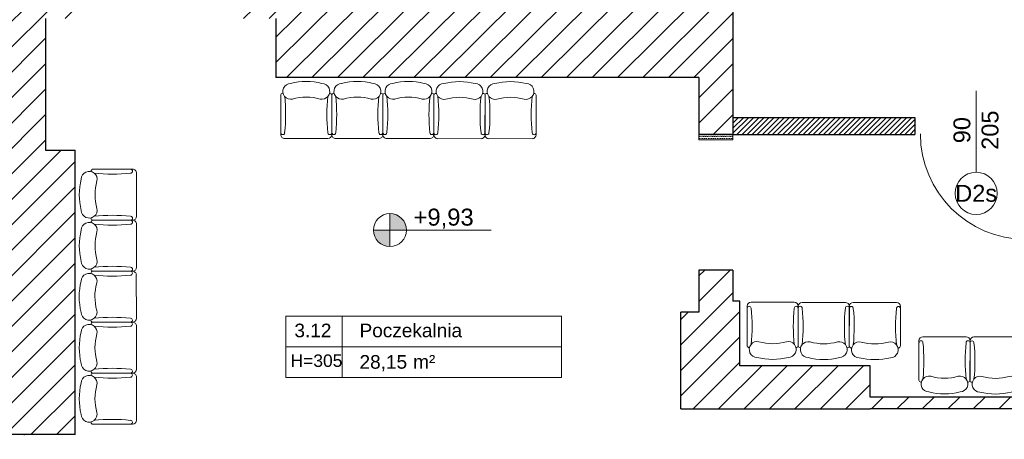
# Model space of a CAD drawing. Header units: millimetres. Extents: x 26866 to 1024070, y -428191 to 408885.
# Tile 33 of 248: x 190201 to 198882, y 253826 to 257530. Entities that reach past the tile are written whole.
import ezdxf

# ---------------------------------------------------------------- set-up
doc = ezdxf.new("R2010")
doc.units = ezdxf.units.MM
doc.header["$LTSCALE"] = 2
doc.linetypes.add('HIDDENX2', pattern=[19.05, 12.7, -6.35])
for name, color, linetype, lineweight in [('0_OPIS', 7, 'Continuous', 13), ('3DPLAN_A_DRZWI', 173, 'Continuous', 5), ('3DPLAN_A_TABELKA POMIESZCZEŃ', 7, 'Continuous', 0), ('3DPLAN_A_WYSOKOŚCI ZMIANA', 144, 'HIDDENX2', 5), ('A_STOL_OPIS', 55, 'Continuous', 5), ('A_WYBURZENIA', 6, 'Continuous', 0), ('A_WYM_KOT', 161, 'Continuous', 0), ('A_ZESTAWIENIE STOLARKI', 3, 'Continuous', 15), ('AW_WYM_WEW', 9, 'Continuous', 0)]:
    doc.layers.add(name, color=color, linetype=linetype, lineweight=lineweight)
for name, color, linetype in [('3DPLAN_A_KRESKOWANIE 1', 253, 'Continuous'), ('3DPLAN_A_OPIS', 8, 'Continuous'), ('3DPLAN_A_POMIESZCZENIE NUMER', 100, 'Continuous'), ('3DPLAN_K_NOŚNA', 7, 'Continuous'), ('A_POMIESZCZENIE OPIS', 100, 'Continuous')]:
    doc.layers.add(name, color=color, linetype=linetype)
doc.styles.add('ARIAL', font='arial.ttf')
doc.styles.add('TABEL1', font='txt')
pattern_1 = [(45, (29206.918, -39107.05), (-11.22532, 11.22532), [])]

# ---------------------------------------------------------------- blocks, each defined once
blk = doc.blocks.new('sillon 1')
for p, q in [((-0.331, -0.689), (-0.33, -0.178)), ((-0.305, -0.152), (-0.305, -0.152)), ((0.305, -0.152), (0.305, -0.152)), ((0.33, -0.178), (0.33, -0.689)), ((0.279, -0.739), (-0.28, -0.74))]:
    blk.add_line(p, q)
for centre, radius, start, end in [((0, -0.825), 0.825, 75.7655, 104.2656), ((-0.2, -0.128), 0.103, 91.5852, 282.6959), ((0.2, -0.128), 0.103, 257.3352, 88.4459), ((-0.305, -0.178), 0.0254, 90.0156, 180.0156), ((-2.455, -0.425), 2.188, 353.7526, 6.1565), ((0, -0.838), 0.635, 73.7554, 106.2758), ((2.454, -0.429), 2.188, 173.7526, 186.1565), ((0.305, -0.178), 0.0254, 0.0156, 90.0156), ((-0.305, -0.663), 0.0254, 180.0156, 0.0156), ((-0.28, -0.689), 0.0508, 180.0156, 270.0156), ((0.304, -0.663), 0.0254, 180.0156, 0.0156), ((0.279, -0.689), 0.0508, 270.0156, 0.0156)]:
    blk.add_arc(centre, radius, start, end)
blk = doc.blocks.new('tabelka dla tp')
at = {"layer": '3DPLAN_A_TABELKA POMIESZCZEŃ'}
for p, q in [((49.7, 54), (49.7, 0)), ((0, 27), (243.13, 27))]:
    blk.add_line(p, q, dxfattribs=at)
blk.add_lwpolyline([(0, 54), (243.13, 54), (243.13, 0), (0, 0)], close=True, dxfattribs=at)
at = {"layer": '3DPLAN_A_POMIESZCZENIE NUMER', "color": 7, "style": 'ARIAL'}
blk.add_attdef('NUMER', (2.23, 35.39), '', height=12, dxfattribs=at)
at = {"layer": 'A_POMIESZCZENIE OPIS', "insert": (112.2, 19.75), "char_height": 12, "width": 36.4122, "attachment_point": 1, "style": 'ARIAL'}
blk.add_mtext('{\\C7;m²}', dxfattribs=at)
at = {"layer": 'A_POMIESZCZENIE OPIS', "color": 7, "style": 'ARIAL'}
for tag, p in [('NAZWA', (51.73, 35.39)), ('POWIERZCHNIA', (51.06, 7.24))]:
    blk.add_attdef(tag, p, '', height=12, dxfattribs=at)
blk = doc.blocks.new('III pietrooosoo')
at = {"layer": '3DPLAN_A_KRESKOWANIE 1'}
h = blk.add_hatch(dxfattribs=at)
h.set_pattern_fill('ANSI31', color=256, scale=5, style=0)
h.set_pattern_definition(pattern_1)
h.paths.add_polyline_path([(26781.49, -39163.58), (26781.49, -38938.58), (26746.49, -38938.58), (26746.49, -39163.58)])
h.paths.add_polyline_path([(26746.49, -39423.63), (26776.05, -39423.63), (26776.05, -39388.27), (26746.49, -39388.27)])
h.paths.add_polyline_path([(26746.49, -38938.58), (26781.49, -38938.58), (26781.49, -39163.58), (26746.49, -39163.58)])
h.paths.add_polyline_path([(27368.97, -39343.08), (27368.97, -39410.08), (27375.97, -39410.08), (27375.97, -39403.08), (27410.97, -39403.08), (27410.97, -39383.75), (27409.39, -39383.75), (27410, -39383.99, -0.310329), (27410.42, -39384.6), (27410.42, -39387.03, -0.216272), (27410.19, -39387.52), (27409.53, -39388.03, -0.076898), (27409.35, -39388.12, 0.840818), (27409.47, -39388.8), (27410.15, -39388.8), (27410.15, -39388.95), (27409.47, -39388.95, -0.840818), (27409.3, -39387.98, 0.076898), (27409.44, -39387.91), (27410.1, -39387.4, 0.216272), (27410.27, -39387.03), (27410.27, -39384.6, 0.310329), (27409.95, -39384.13), (27408.97, -39383.75), (27408.97, -39315.95), (27410.97, -39315.95), (27410.97, -39109.08), (27396.97, -39109.08), (27396.97, -39304.08), (27326.97, -39304.08), (27326.97, -39321.08), (26829.97, -39321.08), (26829.97, -39251.08), (26809.49, -39251.08), (26809.49, -39321.08), (26781.49, -39321.08), (26781.49, -39387.08), (26810.97, -39387.08), (26810.97, -39343.08)])
h.paths.add_polyline_path([(28444.97, -38740.08), (28444.97, -38698.58), (28212, -38698.58), (28212, -38637.58), (28198.97, -38637.58), (28198.97, -38740.08)])
h.paths.add_polyline_path([(28624.46, -38658.58), (28601.97, -38658.58), (28601.97, -38698.58), (28559.97, -38698.58), (28559.97, -38740.08), (28624.46, -38740.08)])
h.paths.add_polyline_path([(28627.97, -38870.19), (28674.81, -38870.19), (28674.81, -38878.08), (28689.97, -38878.08), (28689.97, -38734.08), (28772.97, -38734.08), (28772.97, -38698.58), (28726.97, -38698.58), (28726.97, -38658.58), (28624.46, -38658.58), (28624.46, -38740.08), (28627.97, -38740.08)])
h.paths.add_polyline_path([(28674.81, -38878.08), (28674.81, -38870.19), (28627.97, -38870.19), (28627.97, -38897.19), (28648.97, -38897.19), (28648.97, -38878.08)])
h.paths.add_polyline_path([(28627.97, -38897.19), (28627.97, -38924.19), (28648.97, -38924.19), (28648.97, -38897.19)])
h.paths.add_polyline_path([(28648.97, -38924.19), (28627.97, -38924.19), (28627.97, -39029.08), (28204.97, -39029.08), (28204.97, -39046.08), (28245.97, -39046.08), (28245.97, -39098.08), (28618.97, -39098.08), (28618.97, -39148.34), (28648.97, -39148.34)])
h.paths.add_polyline_path([(28769.97, -39380.08), (28769.97, -39352.58), (28654.97, -39352.58), (28654.97, -39295.58), (28648.97, -39295.58), (28648.97, -39268.08), (28618.97, -39268.08), (28618.97, -39305.08), (28602.97, -39305.08), (28602.97, -39390.58), (28908.97, -39390.58), (28908.97, -39380.08)])
h.paths.add_polyline_path([(29254.97, -39636.08), (29254.97, -39479.08), (29253.97, -39456.08), (29253.97, -39299.08), (29205.97, -39299.08), (29205.97, -39365.08), (29137.97, -39365.08), (29137.97, -39390.58), (29242.97, -39390.58), (29242.97, -39525.58), (29129.97, -39525.58), (29129.97, -39588.58), (28896.97, -39588.58), (28896.97, -39613.08), (29204.97, -39613.08), (29204.97, -39636.08)])
h.paths.add_polyline_path([(28675.97, -39613.08), (28675.97, -39693.93), (28641.97, -39693.93), (28641.97, -39636.08), (28614.97, -39636.08), (28614.97, -39598.08), (28602.97, -39598.08), (28602.97, -39526.58), (28766.97, -39526.58), (28766.97, -39613.08)])
h.paths.add_polyline_path([(28575.62, -39665.5), (28722.88, -39665.5), (28722.88, -39699.91), (28575.62, -39699.91)], flags=9)
h.paths.add_polyline_path([(28641.97, -39693.93), (28641.97, -39906.08), (28675.97, -39906.08), (28675.97, -39693.93)])
h.paths.add_polyline_path([(29060.97, -38734.08), (29060.97, -38698.58), (28887.97, -38698.58), (28887.97, -38734.08)])
h.paths.add_polyline_path([(29348.97, -38734.08), (29348.97, -38698.58), (29324.97, -38698.58), (29324.97, -38658.58), (29199.97, -38658.58), (29199.97, -38698.58), (29175.97, -38698.58), (29175.97, -38734.08)])
h.paths.add_polyline_path([(29636.97, -38698.58), (29463.97, -38698.58), (29463.97, -38734.08), (29636.97, -38734.08)])
h.paths.add_polyline_path([(29924.97, -38734.08), (29924.97, -38698.58), (29901.97, -38698.58), (29901.97, -38658.58), (29776.97, -38658.58), (29776.97, -38698.58), (29751.97, -38698.58), (29751.97, -38734.08)])
h.paths.add_polyline_path([(30039.97, -38734.08), (30234.97, -38734.08), (30234.97, -38698.58), (30039.97, -38698.58)])
h.paths.add_polyline_path([(30524.97, -38734.08), (30524.97, -38698.58), (30502.97, -38698.58), (30502.97, -38658.58), (30377.97, -38658.58), (30377.97, -38698.58), (30349.97, -38698.58), (30349.97, -38734.08)])
h.paths.add_polyline_path([(30834.97, -38734.08), (30834.97, -38698.58), (30641.97, -38698.58), (30641.97, -38734.08)])
h.paths.add_polyline_path([(31048.97, -38768.58), (31550.97, -38768.58), (31550.97, -38841.08), (31594.97, -38841.08), (31594.97, -38734.08), (31625.97, -38734.08), (31625.97, -38698.58), (31098.97, -38698.58), (31098.97, -38658.58), (30973.97, -38658.58), (30973.97, -38698.58), (30948.97, -38698.58), (30948.97, -38734.08), (31048.97, -38734.08)])
h.paths.add_polyline_path([(31550.97, -39073.08), (31594.97, -39073.08), (31594.97, -39018.08), (31550.97, -39018.08)])
h.paths.add_polyline_path([(31550.97, -39378.08), (31594.97, -39378.08), (31594.97, -39250.08), (31550.97, -39250.08)])
h.paths.add_polyline_path([(31594.97, -39684.08), (31594.97, -39554.08), (31550.97, -39554.08), (31550.97, -39684.08)])
h.paths.add_polyline_path([(31594.97, -39915.08), (31594.97, -39860.08), (31550.97, -39860.08), (31550.97, -39915.08)])
h.paths.add_polyline_path([(31550.97, -40194.08), (30944.97, -40194.08), (30944.97, -40267.58), (30973.97, -40267.58), (30973.97, -40307.58), (31098.97, -40307.58), (31098.97, -40267.58), (31625.97, -40267.58), (31625.97, -40194.08), (31594.97, -40194.08), (31594.97, -40092.08), (31550.97, -40092.08), (31550.97, -40194.08)], is_closed=False)
h.paths.add_polyline_path([(30637.97, -40267.58), (30830.97, -40267.58), (30830.97, -40194.08), (30637.97, -40194.08)])
h.paths.add_polyline_path([(30345.97, -40194.08), (30345.97, -40267.58), (30369.97, -40267.58), (30369.97, -40307.58), (30494.97, -40307.58), (30494.97, -40267.58), (30520.97, -40267.58), (30520.97, -40194.08)])
h.paths.add_polyline_path([(30035.97, -40267.58), (30230.97, -40267.58), (30230.97, -40194.08), (30035.97, -40194.08)])
h.paths.add_polyline_path([(29775.97, -40161.08), (29762.97, -40161.08), (29762.97, -40198.08), (29741.97, -40198.08), (29741.97, -40267.58), (29768.97, -40267.58), (29768.97, -40307.58), (29893.97, -40307.58), (29893.97, -40267.58), (29920.97, -40267.58), (29920.97, -40194.08), (29775.97, -40194.08)])
h.paths.add_polyline_path([(29431.97, -40198.08), (29431.97, -40267.58), (29626.97, -40267.58), (29626.97, -40198.08)])
h.paths.add_polyline_path([(29140.97, -40198.08), (29140.97, -40267.58), (29161.97, -40267.58), (29161.97, -40307.58), (29286.97, -40307.58), (29286.97, -40267.58), (29316.97, -40267.58), (29316.97, -40198.08)])
h.paths.add_polyline_path([(28831.97, -40198.08), (28831.97, -40267.58), (29025.97, -40267.58), (29025.97, -40198.08)])
h.paths.add_polyline_path([(28541.97, -40267.58), (28570.97, -40267.58), (28570.97, -40307.58), (28695.97, -40307.58), (28695.97, -40267.58), (28716.97, -40267.58), (28716.97, -40198.08), (28597.43, -40198.08), (28597.12, -40198.34, -2.544085), (28595.08, -40198.08), (28541.97, -40198.08)])
h.paths.add_polyline_path([(28229.97, -40267.58), (28426.97, -40267.58), (28426.97, -40198.08), (28229.97, -40198.08)])
h.paths.add_polyline_path([(28026.62, -40155.72), (28026.62, -40307.58), (28070.97, -40307.58), (28070.97, -40267.58), (28114.97, -40267.58), (28114.97, -40198.08), (28037.97, -40198.08), (28037.97, -40155.72)])
h.paths.add_polyline_path([(28026.62, -40155.72), (27981.97, -40155.72), (27981.97, -40201.08), (27901.97, -40201.08), (27901.97, -40267.58), (27945.97, -40267.58), (27945.97, -40307.58), (28026.62, -40307.58)])
h.paths.add_polyline_path([(27916.97, -39798.79), (27920.06, -39798.79), (27920.06, -39852.79), (27916.97, -39852.79), (27916.97, -39912.08), (27981.97, -39912.08), (27981.97, -40155.72), (28026.62, -40155.72), (28026.62, -39747.08), (27916.97, -39747.08)])
h.paths.add_polyline_path([(28037.97, -39913.08), (28091.97, -39913.08), (28091.97, -39758.08), (28037.97, -39758.08), (28037.97, -39747.08), (28026.62, -39747.08), (28026.62, -40155.72), (28037.97, -40155.72)])
h.paths.add_polyline_path([(27950.97, -39566.08), (27950.97, -39590.08), (27956.97, -39590.08), (27956.97, -39657.08), (28026.62, -39657.08), (28026.62, -39566.08)])
h.paths.add_polyline_path([(28161.97, -39588.08), (28044.97, -39588.08), (28044.97, -39598.08), (28161.97, -39598.08)])
h.paths.add_polyline_path([(27590.97, -40201.08), (27590.97, -40267.58), (27726.97, -40267.58), (27726.97, -40201.08)])
h.paths.add_polyline_path([(26781.49, -40201.08), (26781.49, -40267.58), (27231.97, -40267.58), (27231.97, -40307.58), (27356.97, -40307.58), (27356.97, -40267.58), (27415.97, -40267.58), (27415.97, -40201.08)])
h.paths.add_polyline_path([(26809.49, -40155.72), (26809.49, -40201.08), (26864.97, -40201.08), (26864.97, -40155.72)])
h.paths.add_polyline_path([(26809.49, -40088.08), (26809.49, -40155.72), (26864.97, -40155.72), (26864.97, -40088.08)])
h.paths.add_polyline_path([(26809.49, -40085.08), (26809.49, -40088.08), (26864.97, -40088.08), (26864.97, -40085.08)])
h.paths.add_polyline_path([(26809.49, -39863.08), (26809.49, -39910.08), (26864.97, -39910.08), (26864.97, -39863.08)])
h.paths.add_polyline_path([(27408.97, -39315.57), (27408.97, -39313.41), (27410.97, -39313.49), (27409.05, -39313.49), (27409.05, -39315.49), (27410.97, -39315.57)], flags=16)
h.paths.add_polyline_path([(28819.95, -39558.91), (28843.99, -39558.91), (28843.99, -39578.91), (28819.95, -39578.91)], flags=24)
h.paths.add_polyline_path([(28614.3, -39470.41), (28614.3, -39446.75), (28634.3, -39446.75), (28634.3, -39470.41)], flags=24)
h.paths.add_polyline_path([(28699.15, -39459.32), (28892.58, -39459.32), (28892.58, -39432.32), (28699.15, -39432.32)])
h.paths.add_polyline_path([(28699.15, -39486.32), (28892.58, -39486.32), (28892.58, -39459.32), (28699.15, -39459.32)])
h.paths.add_polyline_path([(28699.15, -39432.32), (28892.58, -39432.32), (28892.58, -39486.32), (28699.15, -39486.32)])
h.paths.add_polyline_path([(31282.92, -38730.77), (31332.19, -38730.77), (31332.19, -38753), (31282.92, -38753)], flags=24)
h.paths.add_polyline_path([(31048.16, -38730.77), (31088.89, -38730.77), (31088.89, -38753), (31048.16, -38753)], flags=24)
h.paths.add_polyline_path([(31265.16, -38739.9, 1), (31262.75, -38738.09, 1)], flags=16)
h.paths.add_polyline_path([(28712.1, -39463.64), (28749.15, -39463.64), (28749.15, -39484.06), (28712.1, -39484.06)], flags=8)
h.paths.add_polyline_path([(28712.64, -39435.93), (28779.46, -39435.93), (28779.46, -39457.46), (28712.64, -39457.46)], flags=8)
h.paths.add_polyline_path([(28654.68, -39435.89), (28689.53, -39435.89), (28689.53, -39454.15), (28654.68, -39454.15)], flags=8)
h.paths.add_polyline_path([(28758.66, -39460.57), (28782.82, -39460.57), (28782.82, -39484.57), (28758.66, -39484.57)], flags=8)
h.paths.add_polyline_path([(28699.15, -39460.89), (28699.15, -39483.13), (28699.62, -39483.13), (28699.62, -39460.89)], flags=8)
h = blk.add_hatch(dxfattribs=at)
h.set_pattern_fill('ANSI31', color=256, scale=5, style=0)
h.set_pattern_definition(pattern_1)
h.paths.add_polyline_path([(27439.97, -38698.58), (27418.47, -38698.58), (27418.47, -38658.58), (27293.47, -38658.58), (27293.47, -38698.58), (26781.49, -38698.58), (26781.49, -38742.08), (26809.49, -38742.08), (26809.49, -38851.08), (26829.97, -38851.08), (26829.97, -38742.08), (26950.25, -38742.08, -0.109169), (26950.9, -38742.08), (27348.97, -38742.08), (27348.97, -38942.08), (27396.97, -38942.08), (27396.97, -39006.08), (27410.97, -39006.08), (27410.97, -38745.08), (27439.97, -38745.08), (27439.97, -38698.58)], is_closed=False)
h.paths.add_polyline_path([(26809.49, -39026.08), (26809.49, -39076.08), (26829.97, -39076.08), (26829.97, -39026.08), (26809.49, -39026.08)], is_closed=False)
h.paths.add_polyline_path([(27591.99, -38748.08), (27747.96, -38748.08), (27747.96, -38698.58), (27559.97, -38698.58), (27559.97, -38788.08), (27572.96, -38788.08), (27572.96, -38748.08), (27590.28, -38748.08, -0.310233), (27591.99, -38748.08)], is_closed=False)
h.paths.add_polyline_path([(27907.97, -39185.08), (27907.97, -39301.08), (27866.97, -39301.08), (27866.97, -39402.08), (27779.73, -39402.08), (27779.73, -39413.08), (28026.62, -39413.08), (28026.62, -38698.58), (28014.47, -38698.58), (28014.47, -38658.58), (27889.47, -38658.58), (27889.47, -38698.58), (27862.96, -38698.58), (27862.96, -38748.08), (27900.96, -38748.08), (27900.96, -38901.08), (27948.96, -38901.08), (27948.96, -39175.08), (27593.96, -39175.08), (27593.96, -39157.08), (27572.96, -39157.08), (27572.96, -39151.08), (27559.97, -39151.08), (27559.97, -39198.08), (27575.97, -39198.08), (27575.97, -39185.08), (27907.97, -39185.08)], is_closed=False)
h.paths.add_polyline_path([(28073.97, -38740.08), (28073.97, -38637.58), (28062.49, -38637.58), (28062.49, -38698.58), (28026.62, -38698.58), (28026.62, -39413.08), (28068.97, -39413.08), (28068.97, -39162.08), (28042.97, -39162.08), (28042.97, -39046.08), (28074.97, -39046.08), (28074.97, -39029.08), (28046.47, -39029.08), (28046.47, -38740.08), (28073.97, -38740.08)], is_closed=False)
at = {"layer": '3DPLAN_A_OPIS', "lineweight": 0, "transparency": 33554687}
h = blk.add_hatch(dxfattribs=at)
h.set_pattern_fill('ANSI31', color=1)
h.set_pattern_definition([(45, (-708.4828, 5623.021), (-2.24506403, 2.24506403), [])])
h.paths.add_polyline_path([(31040.47, -39540.09), (31025.97, -39540.09), (31025.97, -39571.08), (31040.47, -39571.08), (31040.47, -39540.09)], is_closed=False)
h.paths.add_polyline_path([(31025.97, -39356.08), (31025.97, -39437.09), (31040.47, -39437.09), (31040.47, -39356.08), (31025.97, -39356.08)], is_closed=False)
h.paths.add_polyline_path([(31025.97, -39276.02), (31025.97, -39302.08), (31040.47, -39302.08), (31040.47, -39276.02), (31025.97, -39276.02)], is_closed=False)
h.paths.add_polyline_path([(30899.46, -39133.34), (30899.46, -39148.34), (31025.47, -39148.34), (31025.47, -39173.02), (31040.47, -39173.02), (31040.47, -38911.08), (31025.47, -38911.08), (31025.47, -39133.34), (30899.46, -39133.34)], is_closed=False)
h.paths.add_polyline_path([(31031.51, -38983.4), (31047.93, -38983.4), (31047.93, -39003.4), (31031.51, -39003.4)], flags=9)
h.paths.add_polyline_path([(31031.51, -39079.16), (31047.93, -39079.16), (31047.93, -39099.16), (31031.51, -39099.16)], flags=9)
h.paths.add_polyline_path([(31040.47, -38911.08), (31040.47, -38842.38), (31025.47, -38842.38), (31025.47, -38911.08), (31040.47, -38911.08)], is_closed=False)
h.paths.add_polyline_path([(31025.47, -38842.38), (31040.47, -38842.38), (31040.47, -38777.72), (31025.47, -38777.72), (31025.47, -38842.38)], is_closed=False)
h.paths.add_polyline_path([(31040.47, -38777.72), (31040.47, -38734.08), (31025.47, -38734.08), (31025.47, -38777.72), (31040.47, -38777.72)], is_closed=False)
h.paths.add_polyline_path([(30751.44, -38768.58), (30751.44, -38734.08), (30736.44, -38734.08), (30736.44, -38768.58), (30751.44, -38768.58)], is_closed=False)
h.paths.add_polyline_path([(30736.44, -39133.34), (30617.47, -39133.34), (30617.47, -39148.34), (30796.46, -39148.34), (30796.46, -39133.34), (30751.44, -39133.34), (30751.44, -38768.58), (30736.44, -38768.58), (30736.44, -39133.34)], is_closed=False)
h.paths.add_polyline_path([(30359.46, -39133.34), (30359.46, -39148.34), (30514.47, -39148.34), (30514.47, -39133.34), (30444.47, -39133.34), (30444.47, -38911.08), (30429.47, -38911.08), (30429.47, -39133.34), (30359.46, -39133.34)], is_closed=False)
h.paths.add_polyline_path([(30429.47, -38911.08), (30444.47, -38911.08), (30444.47, -38851.08), (30429.47, -38851.08), (30429.47, -38911.08)], is_closed=False)
h.paths.add_polyline_path([(30444.47, -38777.72), (30429.47, -38777.72), (30429.47, -38842.38), (30444.47, -38842.38), (30444.47, -38777.72)], is_closed=False)
h.paths.add_polyline_path([(30429.47, -38734.08), (30429.47, -38777.72), (30444.47, -38777.72), (30444.47, -38734.08), (30429.47, -38734.08)], is_closed=False)
h.paths.add_polyline_path([(30177.51, -38734.08), (30162.51, -38734.08), (30162.51, -38768.58), (30177.51, -38768.58), (30177.51, -38734.08)], is_closed=False)
h.paths.add_polyline_path([(30162.51, -38862.1), (30177.51, -38862.1), (30177.51, -38768.58), (30162.51, -38768.58), (30162.51, -38862.1)], is_closed=False)
h.paths.add_polyline_path([(30162.51, -39133.34), (30071.47, -39133.34), (30071.47, -39148.34), (30256.46, -39148.34), (30256.46, -39133.34), (30177.51, -39133.34), (30177.51, -39005.38), (30162.51, -39005.38), (30162.51, -39133.34)], is_closed=False)
h.paths.add_polyline_path([(29898.47, -38734.08), (29883.47, -38734.08), (29883.47, -38768.58), (29898.47, -38768.58), (29898.47, -38734.08)], is_closed=False)
h.paths.add_polyline_path([(29898.47, -38851.08), (29898.47, -38768.58), (29883.47, -38768.58), (29883.47, -38851.08), (29898.47, -38851.08)], is_closed=False)
h.paths.add_polyline_path([(29744.51, -39133.34), (29744.51, -39148.34), (29858.97, -39148.34), (29858.97, -39163.08), (29870.97, -39163.08), (29870.97, -39148.34), (29968.47, -39148.34), (29968.47, -39133.34), (29898.47, -39133.34), (29898.47, -38851.08), (29883.47, -38851.08), (29883.47, -39133.34), (29744.51, -39133.34)], is_closed=False)
h.paths.add_polyline_path([(29501.43, -39133.34), (29501.43, -39148.34), (29641.51, -39148.34), (29641.51, -39133.34), (29596.47, -39133.34), (29596.47, -38851.08), (29581.47, -38851.08), (29581.47, -39133.34), (29501.43, -39133.34)], is_closed=False)
h.paths.add_polyline_path([(29596.47, -38851.08), (29596.47, -38768.58), (29581.47, -38768.58), (29581.47, -38851.08), (29596.47, -38851.08)], is_closed=False)
h.paths.add_polyline_path([(29581.47, -38768.58), (29596.47, -38768.58), (29596.47, -38734.08), (29581.47, -38734.08), (29581.47, -38768.58)], is_closed=False)
h.paths.add_polyline_path([(29294.47, -38734.08), (29279.47, -38734.08), (29279.47, -38768.58), (29294.47, -38768.58), (29294.47, -38734.08)], is_closed=False)
h.paths.add_polyline_path([(29294.47, -38851.08), (29294.47, -38768.58), (29279.47, -38768.58), (29279.47, -38851.08), (29294.47, -38851.08)], is_closed=False)
h.paths.add_polyline_path([(28912.42, -39133.34), (28912.42, -39148.34), (29086.43, -39148.34), (29086.43, -39133.34), (28992.47, -39133.34), (28992.47, -39005.38), (28977.47, -39005.38), (28977.47, -39133.34), (28912.42, -39133.34)], is_closed=False)
h.paths.add_polyline_path([(28992.47, -38851.08), (28992.47, -38768.58), (28977.47, -38768.58), (28977.47, -38851.08), (28992.47, -38851.08)], is_closed=False)
h.paths.add_polyline_path([(28992.47, -38734.08), (28977.47, -38734.08), (28977.47, -38768.58), (28992.47, -38768.58), (28992.47, -38734.08)], is_closed=False)
h.paths.add_polyline_path([(28992.47, -38862.1), (28992.47, -38851.08), (28977.47, -38851.08), (28977.47, -38862.1), (28992.47, -38862.1)], is_closed=False)
h.paths.add_polyline_path([(28648.97, -39148.34), (28809.42, -39148.34), (28809.42, -39133.34), (28648.97, -39133.34), (28648.97, -39148.34)], is_closed=False)
h.paths.add_polyline_path([(31030.4, -38739.9, 1), (31027.99, -38738.09, 1), (31030.4, -38739.9, 1)], is_closed=False, flags=16)
h.paths.add_polyline_path([(30742.48, -39079.16), (30758.91, -39079.16), (30758.91, -39099.16), (30742.48, -39099.16)], flags=24)
h.paths.add_polyline_path([(30435.51, -39079.16), (30451.93, -39079.16), (30451.93, -39099.16), (30435.51, -39099.16)], flags=24)
h.paths.add_polyline_path([(30435.51, -39008.4), (30451.93, -39008.4), (30451.93, -39028.4), (30435.51, -39028.4)], flags=24)
h.paths.add_polyline_path([(29889.51, -39079.16), (29905.93, -39079.16), (29905.93, -39099.16), (29889.51, -39099.16)], flags=24)
h.paths.add_polyline_path([(29587.51, -39079.16), (29603.93, -39079.16), (29603.93, -39099.16), (29587.51, -39099.16)], flags=24)
h.paths.add_polyline_path([(28983.51, -39079.16), (28999.93, -39079.16), (28999.93, -39099.16), (28983.51, -39099.16)], flags=24)
at = {"layer": 'A_WYBURZENIA', "transparency": 33554687}
h = blk.add_hatch(dxfattribs=at)
h.set_pattern_fill('DOTS', color=256)
h.set_pattern_definition([(0, (12380.1834, -19325.6311), (0.79375, 1.5875), [0, -1.5875])])
h.paths.add_polyline_path([(28618.97, -39148.34), (28618.97, -39153.08), (28648.97, -39153.08), (28648.97, -39148.34), (28618.97, -39148.34)], is_closed=False)
at = {"layer": 'A_WYM_KOT'}
h = blk.add_hatch(color=256, dxfattribs=at)
h.dxf.hatch_style = 1
h.paths.add_polyline_path([(28346.55, -39232.73), (28331.99, -39232.73, 0.414214), (28346.55, -39247.29), (28346.55, -39232.73)], is_closed=False)
h.paths.add_polyline_path([(28346.55, -39232.73), (28361.11, -39232.73, 0.143872), (28358.8, -39224.86), (28346.55, -39224.86), (28346.55, -39232.73)], is_closed=False)
h.paths.add_polyline_path([(28346.55, -39218.17), (28346.55, -39224.86), (28358.8, -39224.86, 0.255137), (28346.55, -39218.17)], is_closed=False)
at = {"layer": '3DPLAN_A_DRZWI'}
blk.add_arc((28907.22, -39147.84), 93, 180, 270, dxfattribs=at)
at = {"layer": '3DPLAN_A_OPIS', "color": 1, "lineweight": 30}
for p, q in [((28648.97, -39133.34), (28809.42, -39133.34)), ((28809.42, -39133.34), (28809.42, -39148.34)), ((28648.97, -39148.34), (28809.42, -39148.34))]:
    blk.add_line(p, q, dxfattribs=at)
at = {"layer": '3DPLAN_A_WYSOKOŚCI ZMIANA'}
blk.add_line((28023.97, -39566.08), (28023.97, -39413.08), dxfattribs=at)
at = {"layer": '3DPLAN_K_NOŚNA'}
for p, q in [((28648.97, -38878.08), (28648.97, -39148.34)), ((28042.97, -39046.08), (28042.97, -39162.08)), ((28245.97, -39046.08), (28245.97, -39098.08)), ((28618.97, -39098.08), (28245.97, -39098.08)), ((28618.97, -39098.08), (28618.97, -39148.34)), ((28648.97, -39148.34), (28618.97, -39148.34)), ((28042.97, -39162.08), (28068.97, -39162.08)), ((28068.97, -39413.08), (28068.97, -39162.08)), ((28618.97, -39268.08), (28618.97, -39295.58)), ((28648.97, -39268.08), (28618.97, -39268.08)), ((28618.97, -39268.08), (28618.97, -39305.08)), ((28648.97, -39268.08), (28648.97, -39295.58)), ((28654.97, -39295.58), (28648.97, -39295.58)), ((28654.97, -39352.58), (28654.97, -39295.58)), ((28602.97, -39390.58), (28602.97, -39305.08)), ((28618.97, -39305.08), (28602.97, -39305.08)), ((28769.97, -39352.58), (28654.97, -39352.58)), ((28769.97, -39380.08), (28769.97, -39352.58)), ((28908.97, -39380.08), (28769.97, -39380.08)), ((28602.97, -39390.58), (28769.97, -39390.58)), ((28908.97, -39390.58), (28769.97, -39390.58)), ((28068.97, -39413.08), (27779.73, -39413.08))]:
    blk.add_line(p, q, dxfattribs=at)
at = {"layer": 'A_STOL_OPIS'}
blk.add_line((28863.36, -39109.8), (28863.36, -39181.74), dxfattribs=at)
at = {"layer": 'A_WYBURZENIA', "transparency": 33554687}
blk.add_lwpolyline([(28618.97, -39148.34), (28648.97, -39148.34), (28648.97, -39153.08), (28618.97, -39153.08)], close=True, dxfattribs=at)
at = {"layer": 'A_WYM_KOT'}
for p, q in [((28346.55, -39218.17), (28346.55, -39247.29)), ((28361.11, -39232.73), (28331.99, -39232.73)), ((28435.88, -39232.73), (28361.11, -39232.73))]:
    blk.add_line(p, q, dxfattribs=at)
blk.add_circle((28346.55, -39232.73), 14.56, dxfattribs=at)
at = {"layer": 'A_ZESTAWIENIE STOLARKI', "ltscale": 0.25}
blk.add_circle((28863.36, -39200.32), 18.58, dxfattribs=at)
at = {"layer": '3DPLAN_A_TABELKA POMIESZCZEŃ', "ltscale": 0.5}
ref = blk.add_blockref('tabelka dla tp', (28254.77, -39362.7), dxfattribs=at)
ref.add_attrib('NUMER', '3.12', (28262.29, -39327.32), dxfattribs={"layer": '3DPLAN_A_POMIESZCZENIE NUMER', "color": 0, "height": 12, "style": 'ARIAL'})
ref.add_attrib('NAZWA', 'Poczekalnia', (28319.72, -39327.32), dxfattribs={"layer": 'A_POMIESZCZENIE OPIS', "color": 0, "height": 12, "style": 'ARIAL'})
ref.add_attrib('POWIERZCHNIA', '28,15', (28319.72, -39355.07), dxfattribs={"layer": 'A_POMIESZCZENIE OPIS', "color": 0, "height": 12, "style": 'ARIAL'})
at = {"layer": 'AW_WYM_WEW', "color": 7, "ltscale": 0.5, "xscale": 68.17499999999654, "yscale": 68.17499999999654, "zscale": 68.17499999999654}
for p in [(28272.78, -39101.55), (28317.8, -39101.53), (28362.82, -39101.51), (28407.85, -39101.64), (28452.87, -39101.63)]:
    blk.add_blockref('sillon 1', p, dxfattribs=at)
for p, rotation in [((28072.66, -39201.47), 90.00000000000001), ((28072.67, -39246.49), 90.00000000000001), ((28072.54, -39291.51), 90.00000000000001), ((28683.96, -39346.82), 180), ((28728.98, -39346.95), 180), ((28774.01, -39347.08), 180), ((28072.57, -39336.53), 90.00000000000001), ((28835.42, -39377.31), 180), ((28880.44, -39377.44), 180), ((28072.58, -39381.56), 90.00000000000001)]:
    blk.add_blockref('sillon 1', p, dxfattribs=dict(at, rotation=rotation))
at = {"layer": '3DPLAN_A_OPIS', "color": 1, "lineweight": 30, "style": 'ARIAL'}
blk.add_attdef('31,21M2', (31149.87, -39031.42), '', height=12, dxfattribs=at)
at = {"layer": '3DPLAN_A_TABELKA POMIESZCZEŃ', "color": 7, "ltscale": 0.5, "insert": (28258.89, -39342.49), "char_height": 11, "width": 59.2068, "attachment_point": 1, "style": 'ARIAL'}
blk.add_mtext('H=305', dxfattribs=at)
at = {"layer": '3DPLAN_A_TABELKA POMIESZCZEŃ', "ltscale": 0.5, "style": 'ARIAL'}
blk.add_attdef('REJESTRACJA', (28148.53, -39789.87), '', height=12, dxfattribs=at)
at = {"layer": 'A_STOL_OPIS', "ltscale": 0.2, "insert": (28843.34, -39173.68), "char_height": 14.872, "attachment_point": 1, "rotation": 90, "style": 'TABEL1'}
blk.add_mtext_dynamic_manual_height_columns('\\pxqc;{\\fArial|b0|i0|c238|p34;90\\P205}', width=58.3206, gutter_width=80, heights=[0], dxfattribs=at)
at = {"layer": 'A_WYM_KOT', "ltscale": 0.2, "insert": (28367.33, -39213.78), "char_height": 15, "attachment_point": 1, "style": 'TABEL1'}
blk.add_mtext_dynamic_manual_height_columns('{\\fArial|b0|i0|c238|p34;+9,93}', width=72.9007, gutter_width=100, heights=[17.78], dxfattribs=at)
at = {"layer": 'A_ZESTAWIENIE STOLARKI', "ltscale": 0.2, "insert": (28863.36, -39200.32), "char_height": 14.872, "attachment_point": 5, "style": 'TABEL1'}
blk.add_mtext_dynamic_manual_height_columns('{\\fArial|b0|i0|c238|p34;D2s}', width=58.3206, gutter_width=80, heights=[0], dxfattribs=at)

msp = doc.modelspace()

# ---------------------------------------------------------------- block references
at = {"layer": '0_OPIS', "xscale": 10, "yscale": 10, "zscale": 10}
msp.add_blockref('III pietrooosoo', (-90000, 648000), dxfattribs=at)

doc.saveas('drawing.dxf')
